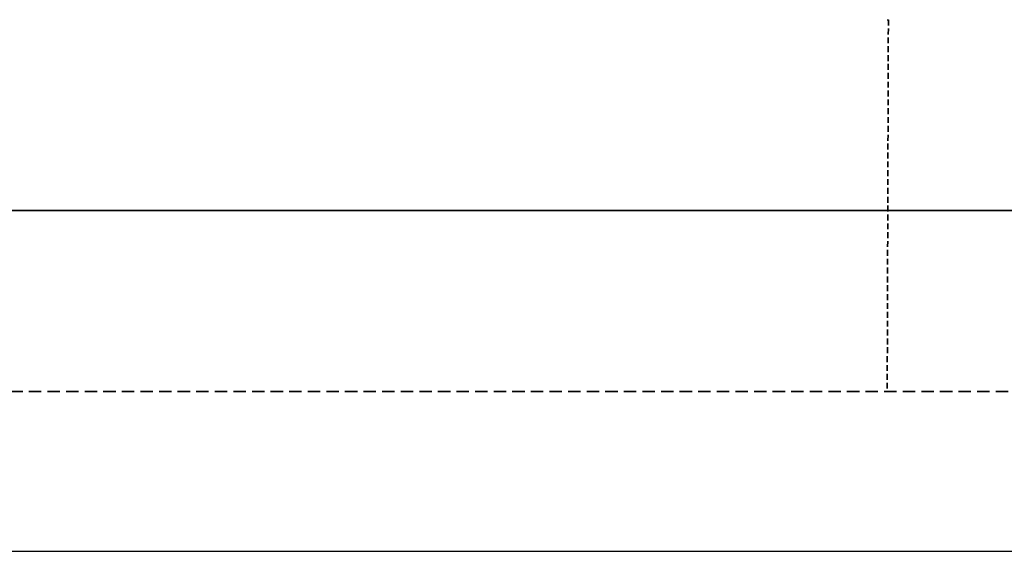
# Model space of a CAD drawing. Header units: millimetres. Extents: x 14365 to 105143, y -126377 to -22383.
# Tile 12 of 191: x 33089 to 33406, y -126377 to -126206. Entities that reach past the tile are written whole.
import ezdxf

# ---------------------------------------------------------------- set-up
doc = ezdxf.new("R2010")
doc.units = ezdxf.units.MM
doc.linetypes.add('VERDECKT', pattern=[9.525, 6.35, -3.175])
doc.linetypes.add('ČÁRKOVANÁ', pattern=[0.75, 0.5, -0.25])
for name, color, linetype, lineweight in [('UT_POTRUBI - PŘÍVOD', 1, 'Continuous', 35), ('UT_POTRUBI - ZPÁTEČKA', 5, 'ČÁRKOVANÁ', 35), ('UT_SCHÉMA_ZPÁTEČKA', 172, 'VERDECKT', 35)]:
    doc.layers.add(name, color=color, linetype=linetype, lineweight=lineweight)

msp = doc.modelspace()

# ---------------------------------------------------------------- linework, layer by layer
at = {"ltscale": 8}
msp.add_line((31841.29, -126377.19), (105085.12, -126377.19), dxfattribs=at)
at = {"color": 0, "linetype": 'Continuous', "lineweight": -2}
msp.add_arc((33368.65, -126190.52), 15.1, 269.292, 270.708, dxfattribs=at)
at = {"layer": 'UT_POTRUBI - PŘÍVOD', "ltscale": 8}
msp.add_line((33711.28, -126267.2), (32436.2, -126267.2), dxfattribs=at)
at = {"layer": 'UT_POTRUBI - ZPÁTEČKA', "linetype": 'ČÁRKOVANÁ', "ltscale": 8}
msp.add_line((33713.48, -126325.64), (32486.2, -126325.64), dxfattribs=at)
at = {"layer": 'UT_SCHÉMA_ZPÁTEČKA', "ltscale": 0.3}
msp.add_line((33368.83, -126205.62), (33368.46, -126325.64), dxfattribs=at)

doc.saveas('drawing.dxf')
